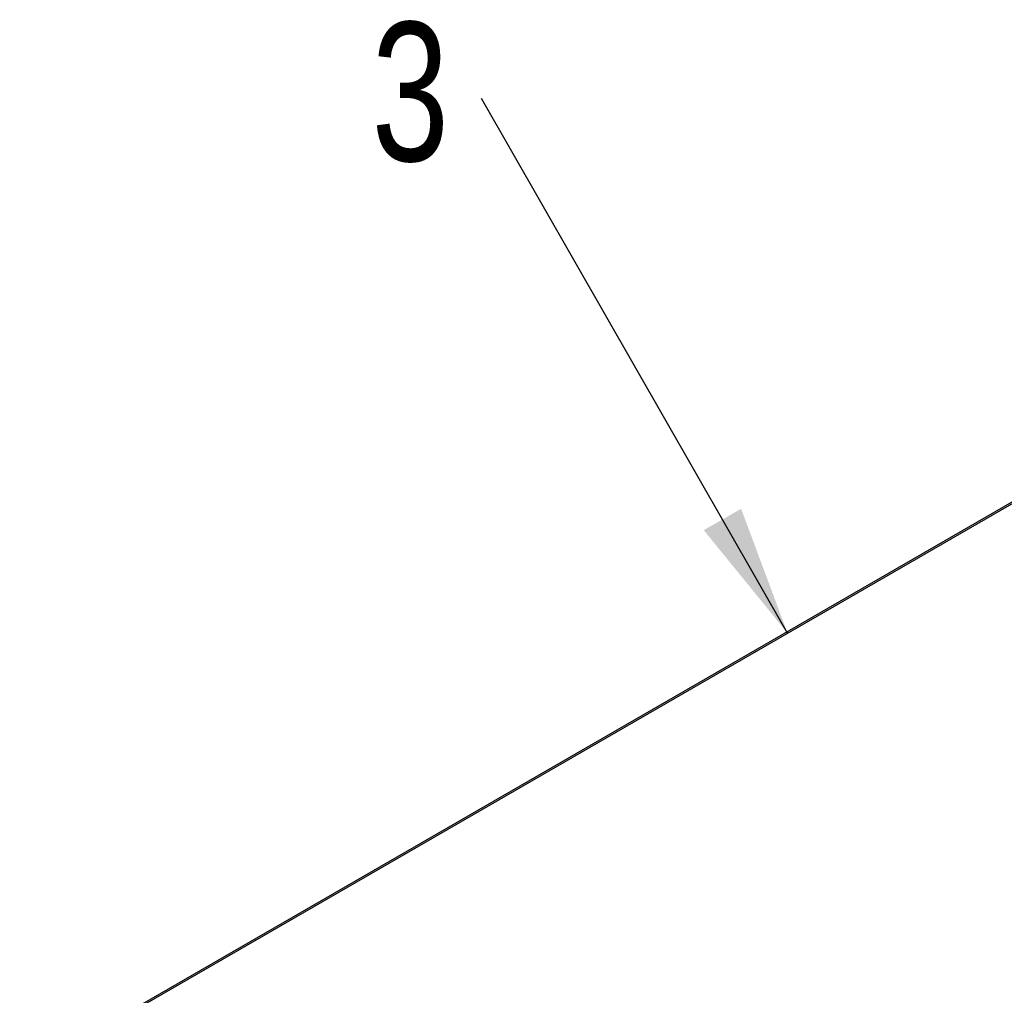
# Model space of a CAD drawing. Header units: millimetres. Extents: x 16 to 503, y 3 to 290.
# Tile 169 of 172: x 81 to 105, y 209 to 233. Entities that reach past the tile are written whole.
import ezdxf

# ---------------------------------------------------------------- set-up
doc = ezdxf.new("R2010")
doc.units = ezdxf.units.MM
doc.layers.add('BOARDER', color=7, linetype='Continuous', lineweight=25)
doc.styles.add('SLDTEXTSTYLE0', font='TXT', dxfattribs={"width": 0.75})
doc.dimstyles.new('SLDDIMSTYLE0', dxfattribs={"dimtxt": 0.18, "dimasz": 3.302, "dimexe": 0, "dimexo": 0.0625, "dimgap": 0, "dimtad": 0, "dimtih": 1, "dimtoh": 1, "dimdec": 0, "dimrnd": 1e-09, "dimzin": 0, "dimdsep": 46, "dimtxsty": 'Standard', "dimsah": 1, "dimcen": 0.09, "dimadec": 0, "dimazin": 0, "dimtfac": 3.302, "dimtdec": 0, "dimtofl": 0, "dimtmove": 0, "dimatfit": 3, "dimfxl": 0, "dimfrac": 2, "dimtolj": 1, "dimtzin": 0, "dimarcsym": 0})

# ---------------------------------------------------------------- blocks, each defined once
blk = doc.blocks.new('SW_NOTE_0')
at = {"layer": 'BOARDER', "color": 0, "insert": (-1.793, 1.926), "char_height": 3.5, "attachment_point": 2, "style": 'SLDTEXTSTYLE0'}
blk.add_mtext('3', dxfattribs=at)

msp = doc.modelspace()

# ---------------------------------------------------------------- linework, layer by layer
at = {"color": 7, "linetype": 'Continuous', "lineweight": 25}
for p, q in [((111.173, 224.589), (80.517, 206.892)), ((80.579, 206.886), (111.234, 224.583))]:
    msp.add_line(p, q, dxfattribs=at)

# ---------------------------------------------------------------- block references
at = {"layer": 'BOARDER'}
msp.add_blockref('SW_NOTE_0', (92.157, 231.505), dxfattribs=at)

# ---------------------------------------------------------------- leaders
msp.add_leader([(99.873, 218.025), (92.157, 231.505)], dimstyle='SLDDIMSTYLE0', dxfattribs=at)

doc.saveas('drawing.dxf')
